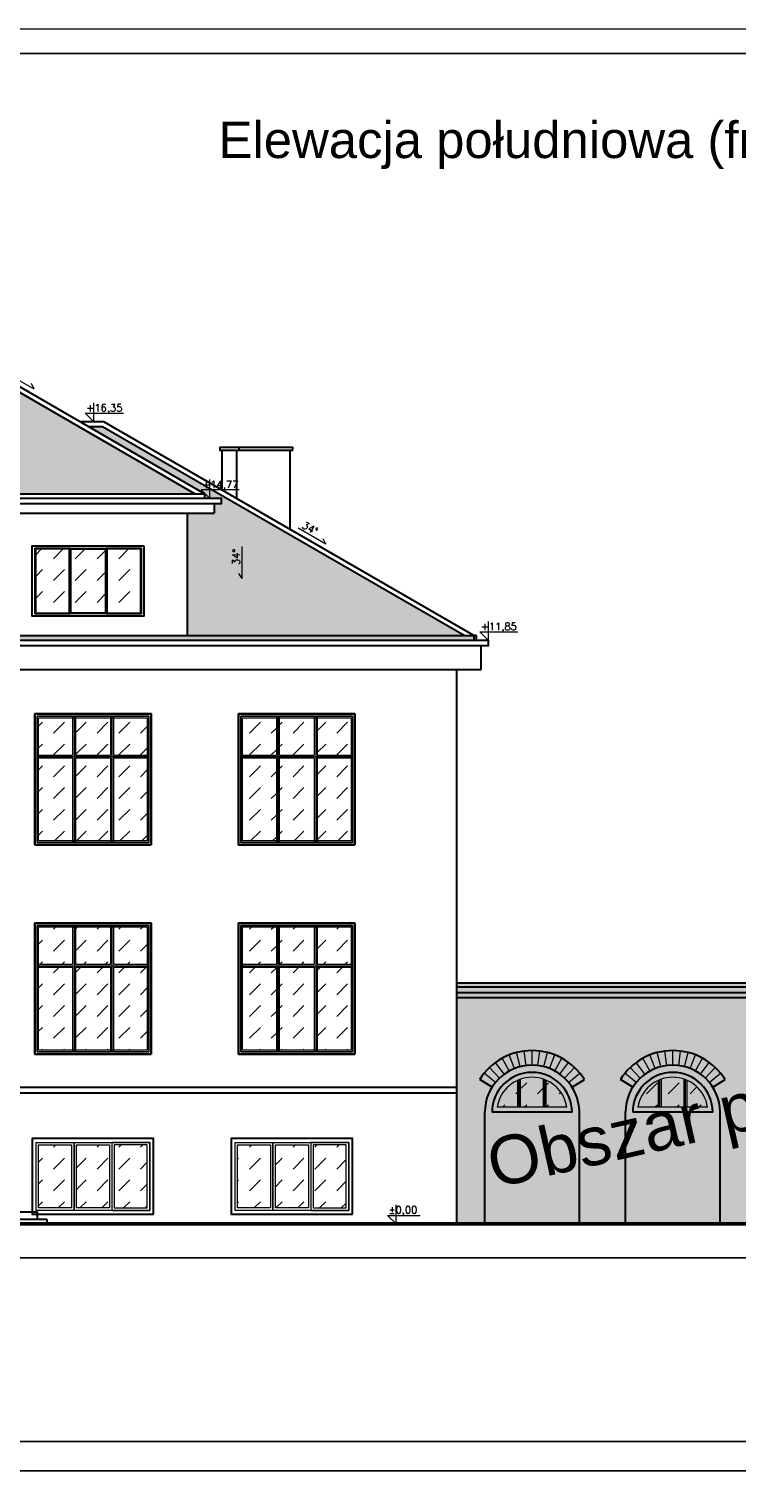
# Model space of a CAD drawing. Header units: millimetres. Extents: x 26456 to 42202, y 436 to 12316.
# Tile 13 of 36: x 28866 to 30325, y 9321 to 12316. Entities that reach past the tile are written whole.
import ezdxf

# ---------------------------------------------------------------- set-up
doc = ezdxf.new("R2010")
doc.units = ezdxf.units.MM
for name, color, linetype, lineweight in [('Blacharka', 122, 'Continuous', 15), ('G-ANNO-TTLB', 6, 'Continuous', 9), ('G-ANNO-TTLB-MEDM', 33, 'Continuous', 25), ('Stolarka okienna', 140, 'Continuous', 15), ('Teren', 26, 'Continuous', 50), ('Wypełnienie ścian', 22, 'Continuous', 9), ('Ściany', 22, 'Continuous', 30)]:
    doc.layers.add(name, color=color, linetype=linetype, lineweight=lineweight)
doc.styles.get("Standard").update_dxf_attribs({"font": 'arial.ttf'})
pattern_1 = [(45, (11549.603, 5228.904), (1e-15, 14.36841), [30.48, -10.16]), (135, (11556.787, 5236.088), (1e-15, 14.36841), [30.48, -10.16])]

# ---------------------------------------------------------------- blocks, each defined once
blk = doc.blocks.new('Okno piwnica 250x156 p.90')
at = {"true_color": 0x000000}
h = blk.add_hatch(dxfattribs=at)
h.set_pattern_fill('DASH', color=18, scale=10, angle=45)
h.paths.add_polyline_path([(15694.3, 4789), (15626.3, 4789), (15626.3, 4659), (15694.3, 4659)])
h.paths.add_polyline_path([(15772.3, 4789), (15704.3, 4789), (15704.3, 4659), (15772.3, 4659)])
h.paths.add_polyline_path([(15850.3, 4789), (15782.3, 4789), (15782.3, 4659), (15850.3, 4659)])
at = {"layer": 'Stolarka okienna'}
for points in [[(15613.3, 4802), (15863.3, 4802), (15863.3, 4646), (15613.3, 4646), (15613.3, 4802)], [(15621.3, 4794), (15699.3, 4794), (15699.3, 4654)], [(15621.3, 4794), (15699.3, 4794), (15699.3, 4654), (15621.3, 4654), (15621.3, 4794)], [(15699.3, 4794), (15777.3, 4794), (15777.3, 4654), (15699.3, 4654), (15699.3, 4794)], [(15855.3, 4794), (15777.3, 4794), (15777.3, 4654)], [(15777.3, 4794), (15777.3, 4654), (15855.3, 4654), (15855.3, 4794), (15777.3, 4794)]]:
    blk.add_lwpolyline(points, dxfattribs=at)
for points in [[(15621.3, 4794), (15855.3, 4794), (15855.3, 4654), (15621.3, 4654)], [(15626.3, 4789), (15694.3, 4789), (15694.3, 4659), (15626.3, 4659)], [(15704.3, 4789), (15772.3, 4789), (15772.3, 4659), (15704.3, 4659)], [(15782.3, 4789), (15782.3, 4659), (15850.3, 4659), (15850.3, 4789)]]:
    blk.add_lwpolyline(points, close=True, dxfattribs=at)
blk = doc.blocks.new('Okno parter 240x270  p.110')
at = {"true_color": 0x000000}
h = blk.add_hatch(dxfattribs=at)
h.set_pattern_fill('DASH', color=18, scale=10, angle=45)
h.paths.add_polyline_path([(15676.3, 5238), (15606.3, 5238), (15606.3, 5161), (15676.3, 5161)])
h.paths.add_polyline_path([(15754.3, 5238), (15682.3, 5238), (15682.3, 5161), (15754.3, 5161)])
h.paths.add_polyline_path([(15830.3, 5238), (15760.3, 5238), (15760.3, 5161), (15830.3, 5161)])
h.paths.add_polyline_path([(15676.3, 5155), (15606.3, 5155), (15606.3, 4984), (15676.3, 4984)])
h.paths.add_polyline_path([(15754.3, 5155), (15682.3, 5155), (15682.3, 4984), (15754.3, 4984)])
h.paths.add_polyline_path([(15830.3, 5155), (15760.3, 5155), (15760.3, 4984), (15830.3, 4984)])
at = {"layer": 'Stolarka okienna'}
for points in [[(15833.3, 4981), (15603.3, 4981), (15603.3, 5241), (15833.3, 5241)], [(15830.3, 4984), (15606.3, 4984), (15606.3, 5238), (15830.3, 5238)]]:
    blk.add_lwpolyline(points, close=True, dxfattribs=at)
for points in [[(15676.3, 5241), (15676.3, 5161)], [(15679.3, 5241), (15679.3, 4981)], [(15682.3, 5241), (15682.3, 5161)], [(15754.3, 5241), (15754.3, 5161)], [(15757.3, 5241), (15757.3, 4981)], [(15760.3, 5241), (15760.3, 5161)], [(15606.3, 5161), (15676.3, 5161)], [(15606.3, 5158), (15679.3, 5158)], [(15606.3, 5155), (15676.3, 5155)], [(15676.3, 5155), (15676.3, 4981)], [(15679.3, 5158), (15830.3, 5158)], [(15682.3, 5161), (15754.3, 5161)], [(15682.3, 5155), (15682.3, 4981)], [(15682.3, 5155), (15754.3, 5155)], [(15754.3, 5155), (15754.3, 4981)], [(15760.3, 5161), (15830.3, 5161)], [(15760.3, 5155), (15760.3, 4981)], [(15760.3, 5155), (15830.3, 5155)]]:
    blk.add_lwpolyline(points, dxfattribs=at)
at = {"layer": 'Ściany'}
blk.add_lwpolyline([(15838.3, 4976), (15598.3, 4976), (15598.3, 5246), (15838.3, 5246), (15838.3, 4976)], dxfattribs=at)
blk = doc.blocks.new('okno na poddaszu')
at = {"true_color": 0x000000}
h = blk.add_hatch(dxfattribs=at)
h.set_pattern_fill('DASH', color=18, scale=10, angle=45)
h.paths.add_polyline_path([(16197.3, 6016), (16266.3, 6016), (16266.3, 5885), (16197.3, 5885)])
h.paths.add_polyline_path([(16123.3, 6016), (16193.3, 6016), (16193.3, 5885), (16123.3, 5885)])
h.paths.add_polyline_path([(16050.3, 6016), (16119.3, 6016), (16119.3, 5885), (16050.3, 5885)])
at = {"layer": 'Stolarka okienna'}
for points in [[(16268.3, 6018), (16268.3, 5883), (16048.3, 5883), (16048.3, 6018)], [(16119.3, 6016), (16050.3, 6016), (16050.3, 5885), (16119.3, 5885)], [(16123.3, 6016), (16193.3, 6016), (16193.3, 5885), (16123.3, 5885)], [(16266.3, 6016), (16197.3, 6016), (16197.3, 5885), (16266.3, 5885)]]:
    blk.add_lwpolyline(points, close=True, dxfattribs=at)
for points in [[(16121.3, 6018), (16048.3, 6018), (16048.3, 5883), (16121.3, 5883), (16121.3, 6018)], [(16121.3, 6018), (16121.3, 5883)], [(16121.3, 6018), (16195.3, 6018), (16195.3, 5883), (16121.3, 5883), (16121.3, 6018)], [(16195.3, 6018), (16195.3, 5883)], [(16268.3, 6018), (16195.3, 6018), (16195.3, 5883), (16268.3, 5883), (16268.3, 6018)]]:
    blk.add_lwpolyline(points, dxfattribs=at)
at = {"layer": 'Ściany'}
blk.add_lwpolyline([(16273.3, 6023), (16273.3, 5878), (16043.3, 5878), (16043.3, 6023), (16273.3, 6023)], dxfattribs=at)

msp = doc.modelspace()

# ---------------------------------------------------------------- hatches: boundary and pattern name
at = {"layer": 'Blacharka', "true_color": 0xc7c8ca}
h = msp.add_hatch(color=9, dxfattribs=at)
h.dxf.hatch_style = 1
h.paths.add_polyline_path([(29787.9, 11066.9), (26907.9, 11066.9), (26907.9, 11056.9), (29787.9, 11056.9)])
at = {"layer": 'Wypełnienie ścian', "true_color": 0x000000}
h = msp.add_hatch(dxfattribs=at)
h.set_pattern_fill('AR-HBONE', color=18, scale=0.1)
h.set_pattern_definition(pattern_1)
h.paths.add_polyline_path([(28095.4, 11509.7), (28065.4, 11509.7), (28065.4, 11660.1), (28095.4, 11660.1)])
h.paths.add_polyline_path([(28060.4, 11660.1), (28060.4, 11665.1), (28100.4, 11665.1), (28100.4, 11660.1)])
h.paths.add_polyline_path([(28600.4, 11660.1), (28630.4, 11660.1), (28630.4, 11509.7), (28600.4, 11509.7)])
h.paths.add_polyline_path([(28595.4, 11660.1), (28595.4, 11665.1), (28635.4, 11665.1), (28635.4, 11660.1)])
h.paths.add_polyline_path([(28434.6, 11805.8), (28256.2, 11805.8), (27482.9, 11359.3), (29207.9, 11359.3)])
h = msp.add_hatch(dxfattribs=at)
h.set_pattern_fill('AR-HBONE', color=18, scale=0.1)
h.set_pattern_definition(pattern_1)
h.paths.add_polyline_path([(27497.9, 11319.3), (27442.9, 11319.3), (27442.9, 11339.3), (27427.9, 11339.3), (27427.9, 11349.3), (27462.9, 11349.3), (27462.9, 11359.3), (27701.8, 11497.3), (27673.4, 11497.3), (26927.9, 11066.9), (27497.9, 11066.9)])
h.paths.add_polyline_path([(29017.3, 11497.3), (28988.9, 11497.3), (29227.9, 11359.3), (29227.9, 11349.3), (29262.9, 11349.3), (29262.9, 11339.3), (29247.9, 11339.3), (29247.9, 11319.3), (29192.9, 11319.3), (29192.9, 11066.9), (29762.9, 11066.9)])
at = {"layer": 'Wypełnienie ścian', "true_color": 0xc7c8ca}
h = msp.add_hatch(color=9, dxfattribs=at)
h.dxf.hatch_style = 1
h.paths.add_polyline_path([(30942.7, 10321.7), (29747.9, 10321.7), (29747.9, 9854.9), (29805.3, 9854.9), (29805.3, 10085.7, -0.138811), (29820.3, 10136.7), (29794.9, 10152.7, -0.551913), (30010.7, 10152.7), (29985.3, 10136.7, -0.138811), (30000.3, 10085.7), (30000.3, 9854.9), (30095.3, 9854.9), (30095.3, 10085.7, -0.138811), (30110.3, 10136.7), (30084.9, 10152.7, -0.551913), (30300.7, 10152.7), (30275.3, 10136.7, -0.138811), (30290.3, 10085.7), (30290.3, 9854.9), (30400.3, 9854.9), (30400.3, 10085.7, -0.138811), (30415.3, 10136.7), (30389.9, 10152.7, -0.551913), (30605.7, 10152.7), (30580.3, 10136.7, -0.138811), (30595.3, 10085.7), (30595.3, 9854.9), (30690.3, 9854.9), (30690.3, 10085.7, -0.138811), (30705.3, 10136.7), (30679.9, 10152.7, -0.551913), (30895.7, 10152.7), (30870.3, 10136.7, -0.138811), (30885.3, 10085.7), (30885.3, 9854.9), (30942.7, 9854.9), (30942.7, 9984.9), (30932.7, 9984.9), (30932.7, 9996.9), (30942.7, 9996.9)])
h.paths.add_polyline_path([(30290.3, 10085.7, 0.989597), (30095.3, 10085.7), (30095.3, 9854.9), (30290.3, 9854.9)], flags=17)
h.paths.add_polyline_path([(30110.3, 10085.4, -0.990864), (30275.3, 10085.4)], flags=16)
h.paths.add_polyline_path([(30121.1, 10095.4, -0.861154), (30264.5, 10095.4)], flags=0)
h.paths.add_polyline_path([(30000.3, 10085.7, 0.989597), (29805.3, 10085.7), (29805.3, 9854.9), (30000.3, 9854.9)], flags=17)
h.paths.add_polyline_path([(29820.3, 10085.4, -0.990864), (29985.3, 10085.4)], flags=16)
h.paths.add_polyline_path([(29831.1, 10095.4, -0.861154), (29974.5, 10095.4)], flags=0)
h.paths.add_polyline_path([(30595.3, 10085.7, 0.989597), (30400.3, 10085.7), (30400.3, 9854.9), (30595.3, 9854.9)], flags=17)
h.paths.add_polyline_path([(30415.3, 10085.4, -0.990864), (30580.3, 10085.4)], flags=16)
h.paths.add_polyline_path([(30426.1, 10095.4, -0.861154), (30569.5, 10095.4)], flags=0)
h.paths.add_polyline_path([(30885.3, 10085.7, 0.989597), (30690.3, 10085.7), (30690.3, 9854.9), (30885.3, 9854.9)], flags=17)
h.paths.add_polyline_path([(30705.3, 10085.4, -0.990864), (30870.3, 10085.4)], flags=16)
h.paths.add_polyline_path([(30716.1, 10095.4, -0.861154), (30859.5, 10095.4)], flags=0)
h.paths.add_polyline_path([(30942.7, 10331.7), (29747.9, 10331.7), (29747.9, 10321.7), (30942.7, 10321.7)])
h.paths.add_polyline_path([(30942.7, 10343.7), (29747.9, 10343.7), (29747.9, 10331.7), (30942.7, 10331.7)])
h.paths.add_polyline_path([(30942.7, 10351.7), (29747.9, 10351.7), (29747.9, 10343.7), (30942.7, 10343.7)])
h = msp.add_hatch(color=9, dxfattribs=at)
h.dxf.hatch_style = 1
h.paths.add_polyline_path([(30216.2, 10153.3, 0.166359), (30169.3, 10153.3), (30169.3, 10095.4), (30216.2, 10095.4)], flags=0)
h.paths.add_polyline_path([(30222.2, 10150.9), (30222.2, 10095.4), (30264.5, 10095.4, 0.256204)], flags=0)
h.paths.add_polyline_path([(30163.3, 10150.9, 0.256204), (30121.1, 10095.4), (30163.3, 10095.4)], flags=0)
h.paths.add_polyline_path([(30110.3, 10085.4), (30275.3, 10085.4, 0.990864)], flags=17)
h.paths.add_polyline_path([(30264.5, 10095.4), (30121.1, 10095.4, -0.861154)], flags=16)
h.paths.add_polyline_path([(30415.3, 10085.4), (30580.3, 10085.4, 0.990864)], flags=17)
h.paths.add_polyline_path([(30569.5, 10095.4), (30426.1, 10095.4, -0.861154)], flags=16)
h.paths.add_polyline_path([(30466, 10208.2, 0.03153), (30450.7, 10203.2), (30461.8, 10175.3, -0.03153), (30473.4, 10179.1)], flags=17)
h.paths.add_polyline_path([(30481.7, 10211.2, 0.03153), (30466, 10208.2), (30473.4, 10179.1, -0.03153), (30485.5, 10181.4)], flags=17)
h.paths.add_polyline_path([(30497.8, 10212.2, 0.03153), (30481.7, 10211.2), (30485.5, 10181.4, -0.03153), (30497.8, 10182.2)], flags=17)
h.paths.add_polyline_path([(30513.8, 10211.2, 0.03153), (30497.8, 10212.2), (30497.8, 10182.2, -0.03153), (30510, 10181.4)], flags=17)
h.paths.add_polyline_path([(30529.6, 10208.2, 0.03153), (30513.8, 10211.2), (30510, 10181.4, -0.03153), (30522.1, 10179.1)], flags=17)
h.paths.add_polyline_path([(30544.9, 10203.2, 0.03153), (30529.6, 10208.2), (30522.1, 10179.1, -0.03153), (30533.8, 10175.3)], flags=17)
h.paths.add_polyline_path([(30572.9, 10187.7, 0.03153), (30559.4, 10196.3), (30544.9, 10170.1, -0.03153), (30555.2, 10163.5)], flags=17)
h.paths.add_polyline_path([(30585.3, 10177.4, 0.03153), (30572.9, 10187.7), (30555.2, 10163.5, -0.03153), (30564.7, 10155.6)], flags=17)
h.paths.add_polyline_path([(30596.2, 10165.7, 0.03153), (30585.3, 10177.4), (30564.7, 10155.6, -0.03153), (30573.1, 10146.6)], flags=17)
h.paths.add_polyline_path([(30679.9, 10152.7, -0.551913), (30895.7, 10152.7), (30870.3, 10136.7, -0.138811), (30885.3, 10085.7), (30885.3, 9854.9), (30942.7, 9854.9), (30942.7, 9984.9), (30932.7, 9984.9), (30932.7, 9996.9), (30942.7, 9996.9), (30942.7, 10321.7), (29747.9, 10321.7), (29747.9, 9854.9), (29805.3, 9854.9), (29805.3, 10085.7, -0.138811), (29820.3, 10136.7), (29794.9, 10152.7, -0.551913), (30010.7, 10152.7), (29985.3, 10136.7, -0.138811), (30000.3, 10085.7), (30000.3, 9854.9), (30095.3, 9854.9), (30095.3, 10085.7, -0.138811), (30110.3, 10136.7), (30084.9, 10152.7, -0.551913), (30300.7, 10152.7), (30275.3, 10136.7, -0.138811), (30290.3, 10085.7), (30290.3, 9854.9), (30400.3, 9854.9), (30400.3, 10085.7, -0.138811), (30415.3, 10136.7), (30389.9, 10152.7, -0.551913), (30605.7, 10152.7), (30580.3, 10136.7, -0.138811), (30595.3, 10085.7), (30595.3, 9854.9), (30690.3, 9854.9), (30690.3, 10085.7, -0.138811), (30705.3, 10136.7)])
h.paths.add_polyline_path([(30559.4, 10196.3, 0.03153), (30544.9, 10203.2), (30533.8, 10175.3, -0.03153), (30544.9, 10170.1)], flags=17)
h.paths.add_polyline_path([(30596.2, 10165.7), (30573.1, 10146.6, -0.03153), (30580.3, 10136.7), (30605.7, 10152.7, 0.03153)], flags=17)
h.paths.add_polyline_path([(30436.2, 10196.3, 0.031577), (30422.6, 10187.7), (30440.3, 10163.4, -0.031577), (30450.7, 10170.1)], flags=17)
h.paths.add_polyline_path([(30422.6, 10187.7, 0.032255), (30410, 10177.1), (30430.8, 10155.6, -0.031483), (30440.3, 10163.4)], flags=17)
h.paths.add_polyline_path([(30410, 10177.1, 0.030804), (30399.3, 10165.7), (30422.4, 10146.6, -0.031577), (30430.8, 10155.6)], flags=17)
h.paths.add_polyline_path([(30399.3, 10165.7, 0.031483), (30389.9, 10152.7), (30415.3, 10136.7, -0.031483), (30422.4, 10146.6)], flags=17)
h.paths.add_polyline_path([(30291.2, 10165.7), (30268.1, 10146.6, -0.03153), (30275.3, 10136.7), (30300.7, 10152.7, 0.03153)], flags=17)
h.paths.add_polyline_path([(30291.2, 10165.7, 0.03153), (30280.3, 10177.4), (30259.7, 10155.6, -0.03153), (30268.1, 10146.6)], flags=17)
h.paths.add_polyline_path([(30280.3, 10177.4, 0.03153), (30267.9, 10187.7), (30250.2, 10163.5, -0.03153), (30259.7, 10155.6)], flags=17)
h.paths.add_polyline_path([(30267.9, 10187.7, 0.03153), (30254.4, 10196.3), (30239.9, 10170.1, -0.03153), (30250.2, 10163.5)], flags=17)
h.paths.add_polyline_path([(30254.4, 10196.3, 0.03153), (30239.9, 10203.2), (30228.8, 10175.3, -0.03153), (30239.9, 10170.1)], flags=17)
h.paths.add_polyline_path([(30239.9, 10203.2, 0.03153), (30224.6, 10208.2), (30217.1, 10179.1, -0.03153), (30228.8, 10175.3)], flags=17)
h.paths.add_polyline_path([(30224.6, 10208.2, 0.03153), (30208.8, 10211.2), (30205, 10181.4, -0.03153), (30217.1, 10179.1)], flags=17)
h.paths.add_polyline_path([(30208.8, 10211.2, 0.03153), (30192.8, 10212.2), (30192.8, 10182.2, -0.03153), (30205, 10181.4)], flags=17)
h.paths.add_polyline_path([(30192.8, 10212.2, 0.03153), (30176.7, 10211.2), (30180.5, 10181.4, -0.03153), (30192.8, 10182.2)], flags=17)
h.paths.add_polyline_path([(30176.7, 10211.2, 0.03153), (30161, 10208.2), (30168.4, 10179.1, -0.03153), (30180.5, 10181.4)], flags=17)
h.paths.add_polyline_path([(30161, 10208.2, 0.03153), (30145.7, 10203.2), (30156.8, 10175.3, -0.03153), (30168.4, 10179.1)], flags=17)
h.paths.add_polyline_path([(30145.7, 10203.2, 0.03153), (30131.2, 10196.3), (30145.7, 10170.1, -0.03153), (30156.8, 10175.3)], flags=17)
h.paths.add_polyline_path([(30131.2, 10196.3, 0.031577), (30117.6, 10187.7), (30135.3, 10163.4, -0.031577), (30145.7, 10170.1)], flags=17)
h.paths.add_polyline_path([(30117.6, 10187.7, 0.032255), (30105, 10177.1), (30125.8, 10155.6, -0.031483), (30135.3, 10163.4)], flags=17)
h.paths.add_polyline_path([(30105, 10177.1, 0.030804), (30094.3, 10165.7), (30117.4, 10146.6, -0.031577), (30125.8, 10155.6)], flags=17)
h.paths.add_polyline_path([(30094.3, 10165.7, 0.031483), (30084.9, 10152.7), (30110.3, 10136.7, -0.031483), (30117.4, 10146.6)], flags=17)
h = msp.add_hatch(color=9, dxfattribs=at)
h.dxf.hatch_style = 1
h.paths.add_polyline_path([(29926.2, 10153.3, 0.166359), (29879.3, 10153.3), (29879.3, 10095.4), (29926.2, 10095.4)], flags=0)
h.paths.add_polyline_path([(29873.3, 10150.9, 0.256204), (29831.1, 10095.4), (29873.3, 10095.4)], flags=0)
h.paths.add_polyline_path([(29932.2, 10150.9), (29932.2, 10095.4), (29974.5, 10095.4, 0.256204)], flags=0)
h.paths.add_polyline_path([(29820.3, 10085.4), (29985.3, 10085.4, 0.990864)])
h.paths.add_polyline_path([(29974.5, 10095.4), (29831.1, 10095.4, -0.861154)], flags=16)
h.paths.add_polyline_path([(29871, 10208.2, 0.03153), (29855.7, 10203.2), (29866.8, 10175.3, -0.03153), (29878.4, 10179.1)])
h.paths.add_polyline_path([(29855.7, 10203.2, 0.03153), (29841.2, 10196.3), (29855.7, 10170.1, -0.03153), (29866.8, 10175.3)])
h.paths.add_polyline_path([(29841.2, 10196.3, 0.031577), (29827.6, 10187.7), (29845.3, 10163.4, -0.031577), (29855.7, 10170.1)])
h.paths.add_polyline_path([(29827.6, 10187.7, 0.032255), (29815, 10177.1), (29835.8, 10155.6, -0.031483), (29845.3, 10163.4)])
h.paths.add_polyline_path([(29815, 10177.1, 0.030804), (29804.3, 10165.7), (29827.4, 10146.6, -0.031577), (29835.8, 10155.6)])
h.paths.add_polyline_path([(29827.4, 10146.6), (29804.3, 10165.7, 0.031483), (29794.9, 10152.7), (29820.3, 10136.7, -0.031483)])
h.paths.add_polyline_path([(29886.7, 10211.2, 0.03153), (29871, 10208.2), (29878.4, 10179.1, -0.03153), (29890.5, 10181.4)])
h.paths.add_polyline_path([(29902.8, 10212.2, 0.03153), (29886.7, 10211.2), (29890.5, 10181.4, -0.03153), (29902.8, 10182.2)])
h.paths.add_polyline_path([(29918.8, 10211.2, 0.03153), (29902.8, 10212.2), (29902.8, 10182.2, -0.03153), (29915, 10181.4)])
h.paths.add_polyline_path([(29934.6, 10208.2, 0.03153), (29918.8, 10211.2), (29915, 10181.4, -0.03153), (29927.1, 10179.1)])
h.paths.add_polyline_path([(29949.9, 10203.2, 0.03153), (29934.6, 10208.2), (29927.1, 10179.1, -0.03153), (29938.8, 10175.3)])
h.paths.add_polyline_path([(29964.4, 10196.3, 0.03153), (29949.9, 10203.2), (29938.8, 10175.3, -0.03153), (29949.9, 10170.1)])
h.paths.add_polyline_path([(29977.9, 10187.7, 0.03153), (29964.4, 10196.3), (29949.9, 10170.1, -0.03153), (29960.2, 10163.5)])
h.paths.add_polyline_path([(29990.3, 10177.4, 0.03153), (29977.9, 10187.7), (29960.2, 10163.5, -0.03153), (29969.7, 10155.6)])
h.paths.add_polyline_path([(30001.2, 10165.7, 0.03153), (29990.3, 10177.4), (29969.7, 10155.6, -0.03153), (29978.1, 10146.6)])
h.paths.add_polyline_path([(30010.7, 10152.7, 0.03153), (30001.2, 10165.7), (29978.1, 10146.6, -0.03153), (29985.3, 10136.7)])
h = msp.add_hatch(color=9, dxfattribs=at)
h.dxf.hatch_style = 1
h.paths.add_polyline_path([(29879.3, 10095.4), (29926.2, 10095.4), (29926.2, 10153.3, 0.166359), (29879.3, 10153.3)])
h.paths.add_polyline_path([(29831.1, 10095.4), (29873.3, 10095.4), (29873.3, 10150.9, 0.256204)])
h.paths.add_polyline_path([(29974.5, 10095.4, 0.256204), (29932.2, 10150.9), (29932.2, 10095.4)])
h.paths.add_polyline_path([(30450.7, 10170.1, -0.03153), (30461.8, 10175.3), (30450.7, 10203.2, 0.03153), (30436.2, 10196.3)])
at = {"layer": 'Wypełnienie ścian', "true_color": 0x000000}
h = msp.add_hatch(dxfattribs=at)
h.set_pattern_fill('DASH', color=18, scale=10, angle=45)
h.set_pattern_definition([(45, (11549.603, 5228.904), (4e-15, 44.90128), [31.75, -31.75])])
h.paths.add_polyline_path([(29873.3, 10150.9, 0.256204), (29831.1, 10095.4), (29873.3, 10095.4)])
h.paths.add_polyline_path([(29926.2, 10153.3, 0.166359), (29879.3, 10153.3), (29879.3, 10095.4), (29926.2, 10095.4)])
h.paths.add_polyline_path([(29932.2, 10150.9), (29932.2, 10095.4), (29974.5, 10095.4, 0.256204)])
h.paths.add_polyline_path([(30163.3, 10150.9, 0.256204), (30121.1, 10095.4), (30163.3, 10095.4)])
h.paths.add_polyline_path([(30216.2, 10153.3, 0.166359), (30169.3, 10153.3), (30169.3, 10095.4), (30216.2, 10095.4)])
h.paths.add_polyline_path([(30222.2, 10150.9), (30222.2, 10095.4), (30264.5, 10095.4, 0.256204)])
h.paths.add_polyline_path([(30468.3, 10150.9, 0.256204), (30426.1, 10095.4), (30468.3, 10095.4)])
h.paths.add_polyline_path([(30521.2, 10153.3, 0.166359), (30474.3, 10153.3), (30474.3, 10095.4), (30521.2, 10095.4)])
h.paths.add_polyline_path([(30527.2, 10150.9), (30527.2, 10095.4), (30569.5, 10095.4, 0.256204)])
h.paths.add_polyline_path([(30758.3, 10150.9, 0.256204), (30716.1, 10095.4), (30758.3, 10095.4)])
h.paths.add_polyline_path([(30811.2, 10153.3, 0.166359), (30764.3, 10153.3), (30764.3, 10095.4), (30811.2, 10095.4)])
h.paths.add_polyline_path([(30817.2, 10150.9), (30817.2, 10095.4), (30859.5, 10095.4, 0.256204)])
at = {"layer": 'Wypełnienie ścian', "true_color": 0xc7c8ca}
h = msp.add_hatch(color=9, dxfattribs=at)
h.dxf.hatch_style = 1
h.paths.add_polyline_path([(29876.3, 10152.2, 0.011214), (29873.3, 10150.9), (29873.3, 10095.4), (29876.3, 10095.4)])
h.paths.add_polyline_path([(29879.3, 10153.3, 0.01102), (29876.3, 10152.2), (29876.3, 10095.4), (29879.3, 10095.4)])
h.paths.add_polyline_path([(29929.2, 10152.2, 0.01102), (29926.2, 10153.3), (29926.2, 10095.4), (29929.2, 10095.4)])
h.paths.add_polyline_path([(29932.2, 10150.9, 0.011214), (29929.2, 10152.2), (29929.2, 10095.4), (29932.2, 10095.4)])
h = msp.add_hatch(color=9, dxfattribs=at)
h.dxf.hatch_style = 1
h.paths.add_polyline_path([(30222.2, 10150.9), (30222.2, 10095.4), (30264.5, 10095.4, 0.256204)])
h.paths.add_polyline_path([(30216.2, 10153.3, 0.166359), (30169.3, 10153.3), (30169.3, 10095.4), (30216.2, 10095.4)])
h.paths.add_polyline_path([(30163.3, 10150.9, 0.256204), (30121.1, 10095.4), (30163.3, 10095.4)])
h.paths.add_polyline_path([(30468.3, 10150.9, 0.256204), (30426.1, 10095.4), (30468.3, 10095.4)])
h.paths.add_polyline_path([(30521.2, 10153.3, 0.166359), (30474.3, 10153.3), (30474.3, 10095.4), (30521.2, 10095.4)])
h.paths.add_polyline_path([(30527.2, 10150.9), (30527.2, 10095.4), (30569.5, 10095.4, 0.256204)])
h.paths.add_polyline_path([(30471.3, 10152.2, 0.011214), (30468.3, 10150.9), (30468.3, 10095.4), (30471.3, 10095.4)])
h.paths.add_polyline_path([(30474.3, 10153.3, 0.01102), (30471.3, 10152.2), (30471.3, 10095.4), (30474.3, 10095.4)])
h.paths.add_polyline_path([(30524.2, 10152.2, 0.01102), (30521.2, 10153.3), (30521.2, 10095.4), (30524.2, 10095.4)])
h.paths.add_polyline_path([(30527.2, 10150.9, 0.011214), (30524.2, 10152.2), (30524.2, 10095.4), (30527.2, 10095.4)])
h.paths.add_polyline_path([(30166.3, 10152.2, 0.011214), (30163.3, 10150.9), (30163.3, 10095.4), (30166.3, 10095.4)])
h.paths.add_polyline_path([(30169.3, 10153.3, 0.01102), (30166.3, 10152.2), (30166.3, 10095.4), (30169.3, 10095.4)])
h.paths.add_polyline_path([(30219.2, 10152.2, 0.01102), (30216.2, 10153.3), (30216.2, 10095.4), (30219.2, 10095.4)])
h.paths.add_polyline_path([(30222.2, 10150.9, 0.011214), (30219.2, 10152.2), (30219.2, 10095.4), (30222.2, 10095.4)])

# ---------------------------------------------------------------- linework, layer by layer
at = {"color": 61, "true_color": 0xe5e878}
msp.add_lwpolyline([(26800.5, 9784.9), (32186.8, 9784.9)], dxfattribs=at)
at = {"layer": 'G-ANNO-TTLB'}
for points in [[(33456.1, 12316.5), (26456.1, 12316.5), (26456.1, 9346.5), (33456.1, 9346.5)], [(33456.1, 9346.5), (26456.1, 9346.5), (26456.1, 6376.5), (33456.1, 6376.5)]]:
    msp.add_lwpolyline(points, close=True, dxfattribs=at)
at = {"layer": 'G-ANNO-TTLB-MEDM'}
msp.add_lwpolyline([(33396.1, 12266.5), (26516.1, 12266.5), (26516.1, 9406.5), (33396.1, 9406.5)], close=True, dxfattribs=at)
at = {"layer": 'Stolarka okienna'}
for p, q in [((28876.5, 11574.6), (28819.2, 11607.7)), ((28876.5, 11574.6), (28871.2, 11586.3)), ((29000, 11507.3), (29000, 11546.5)), ((29000, 11507.3), (28982.1, 11525.1)), ((28982.1, 11525.1), (29060.6, 11525.1)), ((29477.7, 11255.1), (29420.5, 11288.1)), ((29477.7, 11255.1), (29472.5, 11266.7)), ((29305.6, 11184.6), (29305.6, 11250.7)), ((29305.6, 11184.6), (29298.2, 11195)), ((29812.9, 11056.9), (29812.9, 11096.1)), ((29812.9, 11056.9), (29795, 11074.7)), ((29795, 11074.7), (29873.5, 11074.7)), ((29879.3, 10095.4), (29879.3, 10153.3)), ((29926.2, 10095.4), (29926.2, 10153.3)), ((30169.3, 10095.4), (30169.3, 10153.3)), ((30216.2, 10095.4), (30216.2, 10153.3)), ((29873.3, 10095.4), (29873.3, 10150.9)), ((29876.3, 10095.4), (29876.3, 10152.2)), ((29929.2, 10095.4), (29929.2, 10152.2)), ((29932.2, 10095.4), (29932.2, 10150.9)), ((30163.3, 10095.4), (30163.3, 10150.9)), ((30166.3, 10095.4), (30166.3, 10152.2)), ((30219.2, 10095.4), (30219.2, 10152.2)), ((30222.2, 10095.4), (30222.2, 10150.9)), ((29623.1, 9854.9), (29623.1, 9894.1)), ((29623.1, 9854.9), (29605.2, 9872.7)), ((29605.2, 9872.7), (29672.4, 9872.7))]:
    msp.add_line(p, q, dxfattribs=at)
for points in [[(29299.4, 11367.2), (29220.9, 11367.2), (29238.8, 11349.3), (29238.8, 11388.5)], [(29974.5, 10095.4), (29831.1, 10095.4)], [(30264.5, 10095.4), (30121.1, 10095.4)]]:
    msp.add_lwpolyline(points, dxfattribs=at)
for points in [[(29112.9, 10640.9), (29112.9, 10900.9), (28882.9, 10900.9), (28882.9, 10640.9)], [(29532.9, 10640.9), (29532.9, 10900.9), (29302.9, 10900.9), (29302.9, 10640.9)], [(29112.9, 10209.9), (29112.9, 10469.9), (28882.9, 10469.9), (28882.9, 10209.9)], [(29532.9, 10209.9), (29532.9, 10469.9), (29302.9, 10469.9), (29302.9, 10209.9)]]:
    msp.add_lwpolyline(points, close=True, dxfattribs=at)
for centre in [(29902.8, 10084.7), (30192.8, 10084.7)]:
    msp.add_arc(centre, 72.5, 8.533, 171.467, dxfattribs=at)
at = {"layer": 'Teren'}
msp.add_lwpolyline([(26800.5, 9854.9), (32186.8, 9854.9)], dxfattribs=at)
at = {"layer": 'Wypełnienie ścian', "color": 18, "true_color": 0x000000}
for p, q in [((29845.3, 10163.4), (29827.6, 10187.7)), ((29866.8, 10175.3), (29855.7, 10203.2)), ((29890.5, 10181.4), (29886.7, 10211.2)), ((29915, 10181.4), (29918.8, 10211.2)), ((29938.8, 10175.3), (29949.9, 10203.2)), ((29960.2, 10163.5), (29977.9, 10187.7)), ((30135.3, 10163.4), (30117.6, 10187.7)), ((30156.8, 10175.3), (30145.7, 10203.2)), ((30180.5, 10181.4), (30176.7, 10211.2)), ((30205, 10181.4), (30208.8, 10211.2)), ((30228.8, 10175.3), (30239.9, 10203.2)), ((30250.2, 10163.5), (30267.9, 10187.7)), ((29827.4, 10146.6), (29804.3, 10165.7)), ((29978.1, 10146.6), (30001.2, 10165.7)), ((30117.4, 10146.6), (30094.3, 10165.7)), ((30268.1, 10146.6), (30291.2, 10165.7))]:
    msp.add_line(p, q, dxfattribs=at)
for points in [[(29855.7, 10170.1), (29841.2, 10196.3)], [(29878.4, 10179.1), (29871, 10208.2)], [(29902.8, 10182.2), (29902.8, 10212.2)], [(29927.1, 10179.1), (29934.6, 10208.2)], [(29949.9, 10170.1), (29964.4, 10196.3)], [(30145.7, 10170.1), (30131.2, 10196.3)], [(30168.4, 10179.1), (30161, 10208.2)], [(30192.8, 10182.2), (30192.8, 10212.2)], [(30217.1, 10179.1), (30224.6, 10208.2)], [(30239.9, 10170.1), (30254.4, 10196.3)], [(29835.8, 10155.6), (29815, 10177.1)], [(29969.7, 10155.6), (29990.3, 10177.4)], [(30125.8, 10155.6), (30105, 10177.1)], [(30259.7, 10155.6), (30280.3, 10177.4)]]:
    msp.add_lwpolyline(points, dxfattribs=at)
at = {"layer": 'Ściany'}
for p, q in [((29207.9, 11359.3), (28434.6, 11805.8)), ((29227.9, 11359.3), (28437.3, 11815.8)), ((29264.5, 11366.1), (29264.5, 11449.2)), ((29294.5, 11348.8), (29294.5, 11449.2)), ((29299.5, 11449.2), (29299.5, 11454.2)), ((29404.5, 11285.3), (29404.5, 11449.2)), ((29227.9, 11359.3), (29227.9, 11349.3)), ((29812.9, 11056.9), (29787.9, 11056.9)), ((29797.9, 10996.9), (29797.9, 11046.9))]:
    msp.add_line(p, q, dxfattribs=at)
for points in [[(29782.9, 11066.9), (29020, 11507.3), (28971.6, 11507.3)], [(29762.9, 11066.9), (29017.3, 11497.3), (28988.9, 11497.3)], [(27462.9, 11349.3), (27462.9, 11359.3), (29227.9, 11359.3)], [(29247.9, 11339.3), (29262.9, 11339.3), (29262.9, 11349.3), (27427.9, 11349.3), (27427.9, 11339.3), (29247.9, 11339.3)], [(27442.9, 11339.3), (29247.9, 11339.3)], [(29247.9, 11339.3), (29247.9, 11319.3)], [(27442.9, 11319.3), (29247.9, 11319.3)], [(29192.9, 11066.9), (29192.9, 11319.3)], [(29797.9, 11046.9), (29812.9, 11046.9), (29812.9, 11056.9), (26897.9, 11056.9), (26882.9, 11056.9), (26882.9, 11046.9), (26897.9, 11046.9)], [(29797.9, 11056.9), (26907.9, 11056.9), (26907.9, 11066.9), (29787.9, 11066.9), (29787.9, 11056.9)], [(29787.9, 11066.9), (29782.9, 11066.9), (29782.9, 11056.9)], [(26897.9, 11046.9), (29797.9, 11046.9)], [(26897.9, 10996.9), (29797.9, 10996.9)], [(29747.9, 9854.9), (29747.9, 10996.9)], [(29117.9, 10635.9), (29117.9, 10905.9), (28877.9, 10905.9), (28877.9, 10635.9), (29117.9, 10635.9)], [(29537.9, 10635.9), (29537.9, 10905.9), (29297.9, 10905.9), (29297.9, 10635.9), (29537.9, 10635.9)], [(29117.9, 10204.9), (29117.9, 10474.9), (28877.9, 10474.9), (28877.9, 10204.9), (29117.9, 10204.9)], [(29537.9, 10204.9), (29537.9, 10474.9), (29297.9, 10474.9), (29297.9, 10204.9), (29537.9, 10204.9)], [(29747.9, 10351.7), (30942.7, 10351.7)], [(29747.9, 10343.7), (30942.7, 10343.7)], [(29747.9, 10331.7), (30942.7, 10331.7)], [(29747.9, 10321.7), (30942.7, 10321.7)], [(28675.4, 10136.9), (29747.9, 10136.9)], [(28675.4, 10124.9), (29747.9, 10124.9)], [(29820.3, 10136.7), (29794.9, 10152.7)], [(29985.3, 10136.7), (30010.7, 10152.7)], [(30110.3, 10136.7), (30084.9, 10152.7)], [(30110.3, 10136.7), (30084.9, 10152.7)], [(30275.3, 10136.7), (30300.7, 10152.7)], [(30275.3, 10136.7), (30300.7, 10152.7)], [(29805.3, 9854.9), (29805.3, 10085.7)], [(29985.3, 10085.4), (29820.3, 10085.4)], [(30000.3, 9854.9), (30000.3, 10085.7)], [(30095.3, 9854.9), (30095.3, 10085.7)], [(30275.3, 10085.4), (30110.3, 10085.4)], [(30290.3, 9854.9), (30290.3, 10085.7)], [(29122.9, 9874.9), (29122.9, 10030.9), (28872.9, 10030.9), (28872.9, 9874.9), (29122.9, 9874.9)], [(29532.9, 9874.9), (29532.9, 10030.9), (29282.9, 10030.9), (29282.9, 9874.9), (29532.9, 9874.9)], [(27792.9, 9864.9), (28902.9, 9864.9)], [(27812.9, 9879.9), (28882.9, 9879.9)], [(28882.9, 9879.9), (28882.9, 9864.9)], [(28902.9, 9864.9), (28902.9, 9854.9)], [(29747.9, 9854.9), (30942.7, 9854.9)]]:
    msp.add_lwpolyline(points, dxfattribs=at)
msp.add_lwpolyline([(29409.5, 11449.2), (29409.5, 11454.2), (29259.5, 11454.2), (29259.5, 11449.2)], close=True, dxfattribs=at)
for centre, radius, start, end in [((29902.8, 10084.7), 127.5, 32.2103, 147.7897), ((30192.8, 10084.7), 127.5, 32.2103, 147.7897), ((30192.8, 10084.7), 127.5, 32.2103, 147.7897), ((29902.8, 10084.7), 97.5, 0.5992, 179.4008), ((29902.8, 10084.7), 82.5, 0.5258, 179.4742), ((30192.8, 10084.7), 97.5, 0.5992, 179.4008), ((30192.8, 10084.7), 97.5, 0.5992, 179.4008), ((30192.8, 10084.7), 82.5, 0.5258, 179.4742), ((30192.8, 10084.7), 82.5, 0.5258, 179.4742)]:
    msp.add_arc(centre, radius, start, end, dxfattribs=at)

# ---------------------------------------------------------------- block references
at = {"layer": 'Stolarka okienna'}
for name, p in [('okno na poddaszu', (12829.6, 5228.9)), ('Okno parter 240x270  p.110', (13279.6, 5659.9)), ('Okno parter 240x270  p.110', (13699.6, 5659.9)), ('Okno parter 240x270  p.110', (13279.6, 5228.9)), ('Okno parter 240x270  p.110', (13699.6, 5228.9)), ('Okno piwnica 250x156 p.90', (13259.6, 5228.9)), ('Okno piwnica 250x156 p.90', (13669.6, 5228.9))]:
    msp.add_blockref(name, p, dxfattribs=at)

# ---------------------------------------------------------------- texts
at = {"layer": 'Stolarka okienna', "char_height": 15, "attachment_point": 1}
for s, insert in [('{\\Fsimplex|c238;+16,35}', (28984.1, 11543.9)), ('{\\Fsimplex|c238;+14,77}', (29223, 11385.9)), ('{\\Fsimplex|c238;+11,85}', (29797, 11093.5)), ('{\\Fsimplex|c0;%%P\\Fsimplex|c238;0,00}', (29607.2, 9891.5))]:
    msp.add_mtext(s, dxfattribs=dict(at, insert=insert))
at = {"layer": 'Stolarka okienna', "char_height": 15}
for insert, attachment_point, rotation in [((29463.6, 11286.6), 3, 330.8783), ((29285.4, 11212.6), 1, 89.1217)]:
    msp.add_mtext('{\\Fsimplex|c0;34%%D}', dxfattribs=dict(at, insert=insert, attachment_point=attachment_point, rotation=rotation))
at = {"layer": 'Wypełnienie ścian', "insert": (29256.8, 12125.8), "char_height": 75, "attachment_point": 1}
msp.add_mtext_dynamic_manual_height_columns('Elewacja południowa (frontowa)', width=1611.622, gutter_width=12.5, heights=[0], dxfattribs=at)
at = {"layer": 'Wypełnienie ścian', "color": 18, "true_color": 0x000000, "insert": (29802.1, 10025.8), "char_height": 100, "attachment_point": 1, "rotation": 12.8168}
msp.add_mtext_dynamic_manual_height_columns('{\\C1;Obszar poza zakresem opracowania}', width=2415.327, gutter_width=12.5, heights=[0], dxfattribs=at)

doc.saveas('drawing.dxf')
